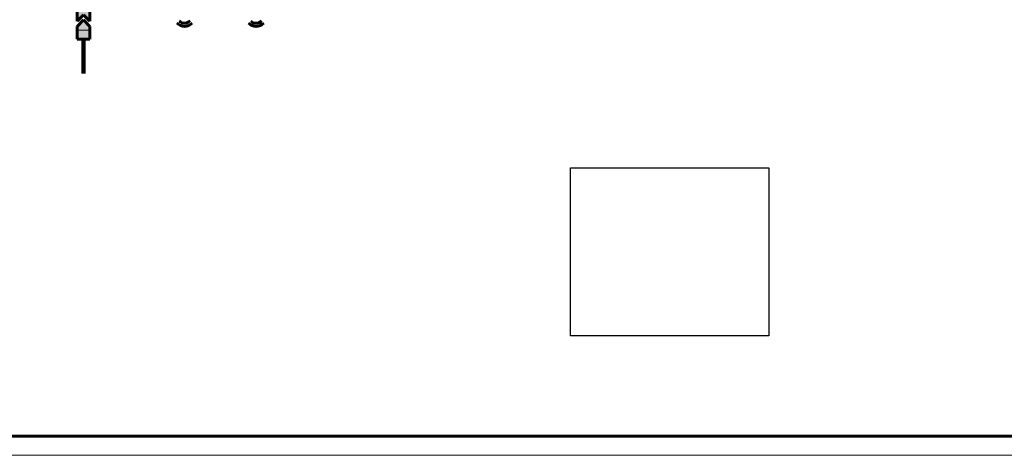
# Model space of a CAD drawing. Header units: millimetres. Extents: x 0 to 1680, y 0 to 297.
# Tile 7 of 12: x 569 to 825, y 0 to 113. Entities that reach past the tile are written whole.
import ezdxf

# ---------------------------------------------------------------- set-up
doc = ezdxf.new("R2010")
doc.units = ezdxf.units.MM
for name, pattern in [('K5LT_AUXILIARY', [0]), ('K5LT_BASIC', [0]), ('K5LT_REINFORCED', [0]), ('K5LT_THIN', [0])]:
    doc.linetypes.add(name, pattern=pattern)
doc.layers.add('Системный слой (1)', color=7, linetype='Continuous', true_color=0x909090)
picture_1 = doc.add_image_def('image1.png', size_in_pixel=(195, 165))

# ---------------------------------------------------------------- blocks, each defined once
blk = doc.blocks.new('U225')
at = {"layer": 'Системный слой (1)', "true_color": 0xffffff}
blk.add_hatch(color=7, dxfattribs=at).paths.add_polyline_path([(587.34, 112.79), (587.34, 117.79), (584.01, 117.79), (584.01, 112.79), (585.67, 114.46)])
at = {"layer": 'Системный слой (1)', "color": 5, "linetype": 'K5LT_BASIC', "lineweight": 60, "true_color": 0x0000ff}
for p, q in [((584.01, 117.79), (584.01, 112.79)), ((587.34, 117.79), (584.01, 117.79)), ((587.34, 112.79), (587.34, 117.79)), ((584.01, 112.79), (585.67, 114.46)), ((585.67, 114.46), (587.34, 112.79))]:
    blk.add_line(p, q, dxfattribs=at)
at = {"layer": 'Системный слой (1)', "color": 9, "linetype": 'K5LT_AUXILIARY', "lineweight": 18, "true_color": 0xdca5c1}
blk.add_line((584.01, 115.46), (587.34, 115.46), dxfattribs=at)
blk = doc.blocks.new('U226')
at = {"layer": 'Системный слой (1)', "true_color": 0xffffff}
blk.add_hatch(color=7, dxfattribs=at).paths.add_polyline_path([(587.34, 108.13), (587.34, 111.46), (585.67, 113.13), (584.01, 111.46), (584.01, 108.13)])
at = {"layer": 'Системный слой (1)', "color": 5, "linetype": 'K5LT_BASIC', "lineweight": 60, "true_color": 0x0000ff}
for p, q in [((585.67, 113.13), (584.01, 111.46)), ((587.34, 111.46), (585.67, 113.13)), ((584.01, 111.46), (584.01, 108.13)), ((587.34, 108.13), (587.34, 111.46)), ((584.01, 108.13), (587.34, 108.13))]:
    blk.add_line(p, q, dxfattribs=at)
at = {"layer": 'Системный слой (1)', "color": 9, "linetype": 'K5LT_AUXILIARY', "lineweight": 18, "true_color": 0xdca5c1}
blk.add_line((584.01, 110.46), (587.34, 110.46), dxfattribs=at)
blk = doc.blocks.new('U269')
at = {"color": 5, "linetype": 'K5LT_BASIC', "lineweight": 60, "true_color": 0x0000ff}
blk.add_line((835, 5), (440, 5), dxfattribs=at)
at = {"color": 7, "linetype": 'K5LT_THIN', "lineweight": 18}
blk.add_line((840, 0), (420, 0), dxfattribs=at)

msp = doc.modelspace()

# ---------------------------------------------------------------- linework, layer by layer
at = {"layer": 'Системный слой (1)', "color": 134, "linetype": 'K5LT_REINFORCED', "lineweight": 100, "true_color": 0x009696}
msp.add_line((585.67, 108.13), (585.67, 99.18), dxfattribs=at)
at = {"layer": 'Системный слой (1)', "color": 5, "linetype": 'K5LT_BASIC', "lineweight": 60, "true_color": 0x0000ff}
for centre, radius in [((611.95, 114.27), 2), ((630.54, 114.27), 2), ((611.95, 114.27), 2.83), ((630.54, 114.27), 2.83)]:
    msp.add_arc(centre, radius, 225.3539, 314.7359, dxfattribs=at)

# ---------------------------------------------------------------- block references
msp.add_blockref('U269', (0, 0))
at = {"layer": 'Системный слой (1)'}
for name in ['U225', 'U226']:
    msp.add_blockref(name, (0, 0), dxfattribs=at)

# ---------------------------------------------------------------- pictures from other files: only their frames are drawn
image = msp.add_image(picture_1, insert=(712.21, 31.01), size_in_units=(51.59, 43.66), dxfattribs=at)
image.dxf.flags = 15

doc.saveas('drawing.dxf')
